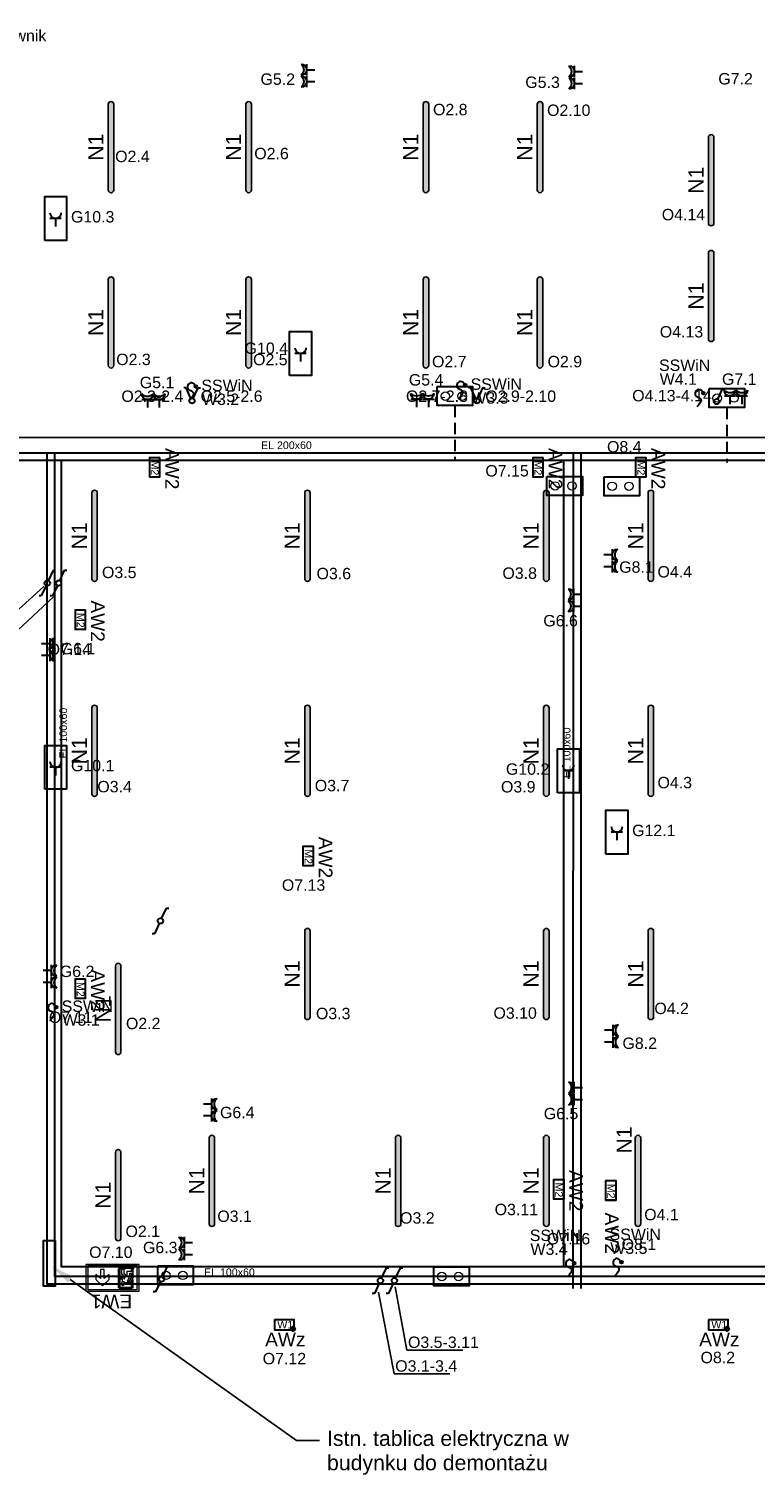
# Model space of a CAD drawing. Header units: centimetres. Extents: x -4572 to 125430, y -27163 to 73697.
# Tile 3 of 44: x 4178 to 5133, y 7027 to 8928. Entities that reach past the tile are written whole.
import ezdxf
from ezdxf import colors
from ezdxf.entities.mleader import LeaderData, LeaderLine
from ezdxf.enums import TextEntityAlignment as Align
from ezdxf.math import Vec2, Vec3

# ---------------------------------------------------------------- set-up
doc = ezdxf.new("R2010")
doc.units = ezdxf.units.CM
doc.header["$MEASUREMENT"] = 0
doc.linetypes.add('ACAD_ISO03W100', pattern=[30, 12, -18])
doc.linetypes.add('DASHED', pattern=[0.75, 0.5, -0.25])
for name, color, linetype, lineweight in [('!elektryka', 30, 'Continuous', 35), ('!MS połączenia CC', 3, 'Continuous', 0), ('!MS_gniazda', 1, 'Continuous', 30), ('!MS_gniazda_opis', 1, 'Continuous', 30), ('!MS_koryta_EL', 1, 'Continuous', 30), ('!MS_oświetlenie_opis', 1, 'Continuous', 30), ('!MS_rozdzielnice', 1, 'Continuous', 30), ('!MS_wypusty zasilające', 1, 'Continuous', 30), ('!MS_łączniki', 1, 'Continuous', 30), ('Oświetlenie ewakuacyjne', 3, 'Continuous', 20)]:
    doc.layers.add(name, color=color, linetype=linetype, lineweight=lineweight)
doc.layers.add('LUXIONA', color=92, linetype='Continuous')
doc.layers.add('Oświetlenie awaryjne', color=1, linetype='Continuous')
doc.styles.add('Malanow_1_100', font='isocpeur.ttf')
doc.styles.get("Standard").update_dxf_attribs({"font": 'ARIAL.TTF'})

# ---------------------------------------------------------------- blocks, each defined once
blk = doc.blocks.new('NEP_V2_1200')
at = {"layer": 'LUXIONA', "transparency": 33554687}
h = blk.add_hatch(color=256, dxfattribs=at)
h.dxf.hatch_style = 1
h.paths.add_polyline_path([(56.4, 3.6), (-56.4, 3.6, 1), (-56.4, -3.6), (56.4, -3.6, 1), (56.4, 3.6)])
at = {"layer": 'LUXIONA'}
for p, q in [((-56.4, 3.6), (56.4, 3.6)), ((56.4, -3.6), (-56.4, -3.6))]:
    blk.add_line(p, q, dxfattribs=at)
for centre, start, end in [((-56.4, 0), 90, 270), ((56.4, 0), 270, 90)]:
    blk.add_arc(centre, 3.6, start, end, dxfattribs=at)
blk.add_attdef('SYMBOL', text='', height=20, dxfattribs=at).set_placement((0, 10), align=Align.CENTER)
blk = doc.blocks.new('*U504')
at = {"layer": 'Oświetlenie awaryjne'}
h = blk.add_hatch(color=256, dxfattribs=at)
h.paths.add_polyline_path([(-13, 7), (13, 7), (13, -7), (-13, -7)])
h.paths.add_polyline_path([(-12.5, 6.5), (12.5, 6.5), (12.5, -6.5), (-12.5, -6.5)], flags=16)
at = {"layer": 'Oświetlenie awaryjne', "linetype": 'ByBlock'}
for p, q in [((-12.5, 6.5), (12.5, 6.5)), ((-12.5, -6.5), (-12.5, 6.5)), ((12.5, 6.5), (12.5, -6.5)), ((12.5, -6.5), (-12.5, -6.5))]:
    blk.add_line(p, q, dxfattribs=at)
blk.add_lwpolyline([(-13, 7), (13, 7), (13, -7), (-13, -7)], close=True, dxfattribs=at)
at = {"layer": 'Oświetlenie awaryjne', "attachment_point": 1, "style": 'Malanow_1_100'}
for s, insert, char_height in [('{\\fArial|b0|i0|c238|p34;AW2}', (-25.3, 31.9), 18), ('{\\fArial|b0|i0|c238|p34;M2}', (-8.8, 5.4), 10)]:
    blk.add_mtext_dynamic_manual_height_columns(s, width=42.979, gutter_width=669.5, heights=[0], dxfattribs=dict(at, insert=insert, char_height=char_height))
blk = doc.blocks.new('*U521')
at = {"layer": 'Oświetlenie awaryjne'}
h = blk.add_hatch(color=256, dxfattribs=at)
h.paths.add_polyline_path([(-13, 7), (13, 7), (13, -7), (-13, -7)])
h.paths.add_polyline_path([(-12.5, 6.5), (12.5, 6.5), (12.5, -6.5), (-12.5, -6.5)], flags=16)
at = {"layer": 'Oświetlenie awaryjne', "linetype": 'ByBlock'}
for p, q in [((-12.5, 6.5), (12.5, 6.5)), ((-12.5, -6.5), (-12.5, 6.5)), ((12.5, 6.5), (12.5, -6.5)), ((12.5, -6.5), (-12.5, -6.5))]:
    blk.add_line(p, q, dxfattribs=at)
at = {"layer": 'Oświetlenie awaryjne', "color": 7, "linetype": 'ByBlock'}
for p, q in [((8.2, -5.3), (7.4, -4.7)), ((7.4, -5.3), (15.1, -5.3)), ((8.2, -5.3), (7.4, -6)), ((8.5, -2.6), (11.3, -5.3)), ((8.5, -8.1), (11.3, -5.3)), ((9.9, -3.9), (8.8, -3.8)), ((9.9, -6.7), (8.8, -6.8)), ((9.9, -3.9), (9.7, -2.9)), ((9.9, -6.7), (9.7, -7.7)), ((11.3, -2.3), (10.6, -1.4)), ((11.3, -8.4), (10.6, -9.2)), ((11.3, -1.4), (11.3, -9.2)), ((11.3, -2.3), (11.9, -1.4)), ((11.3, -5.3), (14, -2.6)), ((11.3, -5.3), (14, -8.1)), ((11.3, -8.4), (11.9, -9.2)), ((12.6, -3.9), (12.8, -2.9)), ((12.6, -3.9), (13.7, -3.8)), ((12.6, -6.7), (13.7, -6.8)), ((12.6, -6.7), (12.8, -7.7)), ((14.3, -5.3), (15.1, -4.7)), ((14.3, -5.3), (15.1, -6))]:
    blk.add_line(p, q, dxfattribs=at)
at = {"layer": 'Oświetlenie awaryjne', "linetype": 'ByBlock'}
blk.add_lwpolyline([(-13, 7), (13, 7), (13, -7), (-13, -7)], close=True, dxfattribs=at)
at = {"layer": 'Oświetlenie awaryjne', "attachment_point": 1, "style": 'Malanow_1_100'}
for s, insert, char_height in [('{\\fArial|b0|i0|c238|p34;W1}', (-9.3, 5.1), 10), ('{\\fArial|b0|i0|c238|p34;AW\\C5;z}', (-25.3, -10.3), 18)]:
    blk.add_mtext_dynamic_manual_height_columns(s, width=42.979, gutter_width=669.5, heights=[0], dxfattribs=dict(at, insert=insert, char_height=char_height))
blk = doc.blocks.new('*U878')
at = {"layer": 'Oświetlenie awaryjne'}
h = blk.add_hatch(color=256, dxfattribs=at)
h.paths.add_polyline_path([(-13, 7), (13, 7), (13, -7), (-13, -7)])
h.paths.add_polyline_path([(-12.5, 6.5), (12.5, 6.5), (12.5, -6.5), (-12.5, -6.5)], flags=16)
at = {"layer": 'Oświetlenie awaryjne', "linetype": 'ByBlock'}
for p, q in [((-12.5, 6.5), (12.5, 6.5)), ((-12.5, -6.5), (-12.5, 6.5)), ((12.5, 6.5), (12.5, -6.5)), ((12.5, -6.5), (-12.5, -6.5))]:
    blk.add_line(p, q, dxfattribs=at)
blk.add_lwpolyline([(-13, 7), (13, 7), (13, -7), (-13, -7)], close=True, dxfattribs=at)
at = {"layer": 'Oświetlenie awaryjne', "attachment_point": 1, "style": 'Malanow_1_100'}
for s, insert, char_height in [('{\\fArial|b0|i0|c238|p34;M2}', (-8.8, 5.4), 10), ('{\\fArial|b0|i0|c238|p34;AW2}', (29.1, 10.5), 18)]:
    blk.add_mtext_dynamic_manual_height_columns(s, width=42.979, gutter_width=669.5, heights=[0], dxfattribs=dict(at, insert=insert, char_height=char_height))
blk = doc.blocks.new('Schodowy IP20')
at = {"color": 0}
for p, q in [((15, 32), (79, 169)), ((79, 169), (109, 169)), ((-79, -169), (-109, -169)), ((-15, -32), (-79, -169))]:
    blk.add_line(p, q, dxfattribs=at)
blk.add_circle((0, 0), 35.5, dxfattribs=at)
blk.add_circle((0, 0), 35.5, dxfattribs=at)
blk = doc.blocks.new('Świecznikowy IP20')
at = {"color": 0}
for p, q in [((-79, 169), (-109, 169)), ((-15, 32), (-79, 169)), ((15, 32), (79, 169)), ((79, 169), (109, 169))]:
    blk.add_line(p, q, dxfattribs=at)
blk.add_circle((0, 0), 35.5, dxfattribs=at)
blk.add_circle((0, 0), 35.5, dxfattribs=at)
blk = doc.blocks.new('Jednobiegunowy IP20')
at = {"color": 0}
for p, q in [((15, 32), (79, 169)), ((79, 169), (109, 169))]:
    blk.add_line(p, q, dxfattribs=at)
blk.add_circle((0, 0), 35.5, dxfattribs=at)
blk = doc.blocks.new('DG')
at = {"layer": 'Oświetlenie ewakuacyjne', "linetype": 'ByBlock'}
h = blk.add_hatch(color=256, dxfattribs=at)
h.paths.add_polyline_path([(-0.9, 34.2), (69.1, 34.2), (69.1, -0.8), (-0.9, -0.8)])
h.paths.add_polyline_path([(1.5, 32.3), (66.6, 32.3), (66.6, 1.2), (1.5, 1.2)], flags=16)
at = {"layer": 'Oświetlenie ewakuacyjne'}
for p, q in [((12.1, 19), (20.8, 27.5)), ((12.1, 12.3), (12.1, 19)), ((20.8, 27.5), (29.5, 19)), ((29.5, 19), (29.5, 12.3)), ((47.3, 21.7), (47.3, 18.6)), ((57, 23.5), (50.5, 23.5)), ((56.2, 15.6), (53.2, 21.1)), ((53.2, 21.1), (55.9, 21.1)), ((55.9, 21.1), (58.8, 16.5)), ((60.6, 17.6), (57, 23.5)), ((18.4, 17.8), (12.1, 12.3)), ((18.4, 5.8), (18.4, 17.8)), ((23.2, 5.8), (18.4, 5.8)), ((29.5, 12.3), (23.2, 17.8)), ((23.2, 17.8), (23.2, 5.8)), ((47.3, 18.6), (42.7, 18.6)), ((42.7, 18.6), (42.7, 16.3)), ((42.7, 16.3), (49.4, 16.3)), ((50.9, 15.6), (46.3, 11.9)), ((46.3, 11.9), (46.3, 4.8)), ((46.3, 4.8), (48.9, 4.8)), ((46.7, 4.4), (49.3, 4.4)), ((48.9, 10.5), (53.5, 14)), ((48.9, 4.8), (48.9, 10.5)), ((49.4, 16.3), (49.4, 18.4)), ((49.4, 18.4), (50.9, 15.6)), ((53.5, 14), (53.5, 8.2)), ((53.5, 8.2), (60.8, 8.2)), ((56.2, 10.9), (56.2, 15.6)), ((60.8, 10.9), (56.2, 10.9)), ((58.8, 16.5), (60.6, 17.6)), ((60.8, 8.2), (60.8, 10.9))]:
    blk.add_line(p, q, dxfattribs=at)
at = {"layer": 'Oświetlenie ewakuacyjne', "lineweight": 40}
for p, q in [((42.7, 30.4), (59.8, 30.4)), ((42.7, 4.8), (42.7, 30.4)), ((59.8, 30.4), (59.8, 18.9)), ((42.7, 4.8), (44.5, 3)), ((48.1, 3), (44.5, 3)), ((46.7, 4.4), (48.1, 3)), ((49.3, 4.4), (50.7, 3)), ((61.6, 3), (50.7, 3)), ((59.8, 17.1), (59.8, 10.9)), ((59.8, 8.2), (59.8, 4.8)), ((59.8, 4.8), (61.6, 3))]:
    blk.add_line(p, q, dxfattribs=at)
at = {"layer": 'Oświetlenie ewakuacyjne'}
for points in [[(-0.9, 34.2), (69.1, 34.2), (69.1, -0.8), (-0.9, -0.8)], [(1.5, 32.3), (66.6, 32.3), (66.6, 1.2), (1.5, 1.2)]]:
    blk.add_lwpolyline(points, close=True, dxfattribs=at)
blk.add_circle((47.8, 24.5), 2.34, dxfattribs=at)
blk.add_arc((47.8, 24.5), 2.88, 259.4003, 339.1396, dxfattribs=at)
blk = doc.blocks.new('*U506')
at = {"layer": 'Oświetlenie ewakuacyjne', "color": 1, "linetype": 'ByBlock', "xscale": -1, "rotation": 359.9999999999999}
blk.add_blockref('DG', (69.1, 0.8), dxfattribs=at)
at = {"layer": 'Oświetlenie ewakuacyjne', "insert": (9.2, 57.7), "char_height": 18, "attachment_point": 1, "style": 'Malanow_1_100'}
blk.add_mtext_dynamic_manual_height_columns('{\\fArial|b0|i0|c238|p34;EW1}', width=42.979, gutter_width=669.5, heights=[0], dxfattribs=at)
blk = doc.blocks.new('gn herm')
at = {"layer": '!MS_gniazda', "lineweight": 30}
for p, q in [((194.906, -284.617), (194.721, -284.617)), ((194.814, -284.617), (194.814, -284.751))]:
    blk.add_line(p, q, dxfattribs=at)
for centre, radius, start, end in [((194.814, -284.525), 0.0926, 180, 0), ((194.814, -284.446), 0.122, 220.4955, 319.5045)]:
    blk.add_arc(centre, radius, start, end, dxfattribs=at)
blk = doc.blocks.new('zacisk')
at = {"layer": '!MS połączenia CC', "lineweight": 30}
blk.add_lwpolyline([(56059, 27420), (56525, 27420), (56525, 27170), (56059, 27170)], close=True, dxfattribs=at)
at = {"layer": '!MS połączenia CC'}
for centre in [(56166, 27295), (56387, 27295)]:
    blk.add_circle(centre, 55.5, dxfattribs=at)
blk = doc.blocks.new('Wypust 1-faz')
h = blk.add_hatch(color=0)
edge = h.paths.add_edge_path()
edge.add_arc((549, 1114), 102, 0, 360)
at = {"color": 0}
blk.add_circle((549, 1114), 102, dxfattribs=at)
at = {"color": 0, "start_tangent": (-0.5839525, 0.8117878), "end_tangent": (-0.7071497, -0.7070638)}
blk.add_spline([(549, 1114), (178, 1426), (-102, 1222), (-102, 920), (124, 786), (339, 603), (0, 0)], degree=3, dxfattribs=at)
blk = doc.blocks.new('Gniazdo wtykowe 230V')
at = {"color": 0}
for p, q in [((0.093, 0.134), (-0.093, 0.134)), ((0, 0.134), (0, 0))]:
    blk.add_line(p, q, dxfattribs=at)
blk.add_arc((0, 0.226), 0.0926, 180, 0, dxfattribs=at)
blk = doc.blocks.new('zpa')
at = {"layer": '!MS_gniazda'}
blk.add_lwpolyline([(-2510.8, 4600.6), (-2453.1, 4600.6), (-2453.1, 4571.8), (-2510.8, 4571.8)], close=True, dxfattribs=at)
at = {"layer": '!MS_gniazda', "xscale": 80, "yscale": 80, "zscale": 80, "rotation": 270}
blk.add_blockref('Gniazdo wtykowe 230V', (-2492.6, 4586.2), dxfattribs=at)

msp = doc.modelspace()

# ---------------------------------------------------------------- linework, layer by layer
at = {"layer": '!MS połączenia CC', "linetype": 'DASHED', "lineweight": 30, "ltscale": 30}
for p, q in [((4738.6, 8433), (4738.6, 8360.9)), ((5096.2, 8430.4), (5096.2, 8358.4))]:
    msp.add_line(p, q, dxfattribs=at)
at = {"layer": '!MS połączenia CC', "lineweight": 30}
for points in [[(4042.9, 7280.3), (4042.9, 8361.3), (4220.6, 8361.3), (4220.6, 7301.1), (6649.2, 7301.1), (6649.2, 8360.9), (4220.5, 8360.9)], [(4881.4, 8361.9), (4881.4, 7301.1)]]:
    msp.add_lwpolyline(points, dxfattribs=at)
at = {"layer": '!MS_koryta_EL', "lineweight": 30}
for points in [[(4016.1, 7280.4), (4016.1, 8391.1), (6665.9, 8391.4)], [(4036.1, 7280.4), (4036.1, 8371.1), (6655.7, 8371.1)], [(6664.8, 7277.8), (4202.2, 7277.8), (4202.2, 8371.1)], [(6664.8, 7287.8), (4212.2, 7287.8), (4212.2, 8371.1)]]:
    msp.add_lwpolyline(points, dxfattribs=at)
at = {"layer": '!MS_koryta_EL'}
for points in [[(4894.1, 7272.2), (4894.6, 8371.1)], [(4904.9, 7272), (4904.9, 8371.1)]]:
    msp.add_lwpolyline(points, dxfattribs=at)
at = {"layer": '!MS_rozdzielnice'}
msp.add_lwpolyline([(4212.6, 7335), (4212.6, 7275), (4197.6, 7275), (4197.6, 7335)], close=True, dxfattribs=at)
at = {"layer": '!MS_łączniki', "lineweight": -3}
for p, q in [((4120.7, 8125.2), (4197.9, 8195.3)), ((4120.7, 8097.9), (4210.7, 8181.4)), ((4638.2, 7267.1), (4658.6, 7159.9)), ((4660, 7274.3), (4675.5, 7191)), ((4675.5, 7191), (4749, 7191)), ((4658.6, 7159.9), (4732.1, 7159.9))]:
    msp.add_line(p, q, dxfattribs=at)

# ---------------------------------------------------------------- block references
at = {"layer": '!elektryka', "rotation": 90}
for p in [(8799.6, 11161.1), (9121.8, 10983.6), (8799.6, 10439.4), (9474.1, 10434.8), (9537.8, 10354.1)]:
    msp.add_blockref('zpa', p, dxfattribs=at)
at = {"layer": '!MS połączenia CC', "xscale": 0.1, "yscale": 0.1, "zscale": 0.1}
for p in [(-890.6, 5716), (-533, 5713.4), (-746.2, 5597.9), (-671.1, 5597.5), (-1258, 4559.8), (-895.2, 4558.4)]:
    msp.add_blockref('zacisk', p, dxfattribs=at)
at = {"layer": '!MS_gniazda', "color": 1, "xscale": -80, "yscale": 80, "zscale": 80}
for p, rotation in [((-18225.7, 24459.8), 89.99999999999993), ((-18225.7, 24444.2), 89.99999999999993), ((-17873.5, 24457.5), 89.99999999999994), ((-17873.5, 24441.8), 89.99999999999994), ((19919.2, 31210.4), 359.9999999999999), ((19934.8, 31210.4), 359.9999999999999), ((20273.2, 31210.9), 359.9999999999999), ((20288.8, 31210.9), 359.9999999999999), ((20685.5, 31215.2), 359.9999999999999), ((20701.2, 31215.2), 359.9999999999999), ((27714.8, -7348.3), 270), ((27714.8, -7364), 270), ((-17874.5, 23770), 89.99999999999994), ((-17874.5, 23754.4), 89.99999999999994), ((26975.1, -7465.2), 270), ((26975.1, -7480.8), 270), ((26977, -7895), 270), ((26977, -7910.7), 270), ((27715.6, -7973.5), 270), ((27715.6, -7989.2), 270), ((-17873.8, 23121.4), 89.99999999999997), ((27187.8, -8070.5), 270), ((-17873.8, 23105.8), 89.99999999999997), ((27187.8, -8086.2), 270), ((-18386.5, 22917.5), 89.99999999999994), ((-18386.5, 22901.9), 89.99999999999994)]:
    msp.add_blockref('gn herm', p, dxfattribs=dict(at, rotation=rotation))
at = {"layer": '!MS_wypusty zasilające', "linetype": 'ACAD_ISO03W100', "lineweight": 30, "xscale": 0.016, "yscale": 0.016, "zscale": 0.016}
for p in [(4389.1, 8440.4), (4743.3, 8442.1), (5056.7, 8431.6), (4205.5, 7624.2), (4886.7, 7287.5), (4948.9, 7288.9)]:
    msp.add_blockref('Wypust 1-faz', p, dxfattribs=at)
at = {"layer": '!MS_łączniki', "xscale": 0.1, "yscale": 0.1, "zscale": 0.1}
for name, p in [('Świecznikowy IP20', (4392.9, 8439.3)), ('Świecznikowy IP20', (4767.6, 8439.3)), ('Jednobiegunowy IP20', (5082.9, 8438.3)), ('Schodowy IP20', (4202.5, 8199.6)), ('Schodowy IP20', (4217.3, 8199.6)), ('Schodowy IP20', (4351.3, 7755.4)), ('Schodowy IP20', (4352.8, 7284.4)), ('Schodowy IP20', (4640.6, 7282.4)), ('Schodowy IP20', (4659, 7282.4))]:
    msp.add_blockref(name, p, dxfattribs=at)
at = {"layer": 'LUXIONA', "rotation": 90}
for p in [(4286.3, 8772.9), (4467.3, 8772.9), (4700.5, 8772.9), (4850.5, 8772.9), (5075.7, 8729.4), (5075.7, 8577.1), (4286.3, 8542.4), (4467.3, 8542.4), (4700.5, 8542.4), (4850.5, 8542.4), (4264.6, 8261.8), (4544.6, 8261.8), (4858.8, 8261.8), (4996.3, 8261.8), (4264.6, 7979.1), (4544.6, 7979.1), (4858.8, 7979.1), (4996.3, 7979.1), (4544.6, 7685.6), (4858.8, 7685.6), (4996.3, 7685.6), (4295.8, 7639.7), (4419, 7413.6), (4664, 7413.6), (4858.8, 7413.6), (4295.8, 7394.7)]:
    msp.add_blockref('NEP_V2_1200', p, dxfattribs=at).add_auto_attribs({'SYMBOL': 'N1'})
at = {"layer": 'LUXIONA'}
ref = msp.add_blockref('NEP_V2_1200', (4979.5, 7413.6), dxfattribs=dict(at, rotation=90))
ref.add_attrib('SYMBOL', 'N1', dxfattribs={"height": 20, "rotation": 90}).set_placement((4971.3, 7467.4), align=Align.CENTER)
at = {"layer": 'Oświetlenie awaryjne', "linetype": 'ByBlock', "rotation": 270}
for name, p in [('*U504', (4343.7, 8352)), ('*U504', (4847.9, 8352)), ('*U504', (4983.3, 8352)), ('*U504', (4245.9, 8151.6)), ('*U504', (4545.6, 7840.8)), ('*U504', (4245.9, 7666.3)), ('*U504', (4875.2, 7402.6)), ('*U878', (4943.7, 7401))]:
    msp.add_blockref(name, p, dxfattribs=at)
at = {"layer": 'Oświetlenie awaryjne', "linetype": 'ByBlock'}
for p in [(4514.3, 7224.4), (5085.2, 7224.4)]:
    msp.add_blockref('*U521', p, dxfattribs=at)
at = {"layer": 'Oświetlenie ewakuacyjne', "linetype": 'ByBlock', "rotation": 180}
msp.add_blockref('*U506', (4323.3, 7303.7), dxfattribs=at)

# ---------------------------------------------------------------- texts
at = {"layer": '!MS_gniazda_opis'}
for s, p in [('nawiewnik', (4104.6, 8912)), ('G5.2', (4482.9, 8854.8)), ('G5.3', (4831.2, 8850.7)), ('G7.2', (5085.1, 8855.3)), ('G10.3', (4233.6, 8673.8)), ('G10.4', (4462, 8501)), ('SSWiN', (5007.1, 8478.6)), ('G5.1', (4324.1, 8455.9)), ('SSWiN', (4405.1, 8452.1)), ('G5.4', (4678, 8459.4)), ('SSWiN', (4759.2, 8453.8)), ('W4.1', (5008, 8460.4)), ('G7.1', (5089.9, 8460.3)), ('W3.2', (4406, 8433.9)), ('W3.3', (4760.2, 8435.6)), ('G8.1', (4954.7, 8213.2)), ('G6.6', (4854.9, 8142.7)), ('G6.1', (4220.1, 8106)), ('G10.1', (4233.6, 7952.2)), ('G10.2', (4805.7, 7947.6)), ('G12.1', (4971.7, 7866.9)), ('G6.2', (4218.9, 7681.6)), ('SSWiN', (4221.4, 7635.8)), ('W3.1', (4222.4, 7617.6)), ('G8.2', (4959, 7587.1)), ('G6.4', (4429.6, 7496)), ('G6.5', (4855.5, 7494.6)), ('SSWiN', (4837.1, 7334.5)), ('SSWiN', (4942.1, 7335.8)), ('G6.3', (4328.3, 7318.5)), ('W3.4', (4838, 7316.3)), ('W3.5', (4943, 7317.6))]:
    msp.add_text(s, height=15, dxfattribs=at).set_placement(p)
at = {"layer": '!MS_koryta_EL'}
for s, p in [('EL 200x60', (4483.6, 8375.9)), ('EL 100x60', (4408.6, 7288.5))]:
    msp.add_text(s, height=10, dxfattribs=at).set_placement(p)
for p in [(4228.4, 7969), (4890.6, 7943.1)]:
    msp.add_text('EL 100x60', height=10, rotation=90, dxfattribs=at).set_placement(p)
at = {"layer": '!MS_oświetlenie_opis'}
for s, p in [('O2.8', (4709.8, 8814.8)), ('O2.10', (4859.8, 8813.9)), ('O2.4', (4291.7, 8753.2)), ('O2.6', (4474.7, 8757)), ('O4.14', (5010.7, 8676.7)), ('O4.13', (5008.1, 8522.6)), ('O2.3', (4293.1, 8486.3)), ('O2.5', (4473.1, 8486.1)), ('O2.7', (4708.5, 8483.4)), ('O2.9', (4860.5, 8483.4)), ('O2.3-2.4', (4299.9, 8437.9)), ('O2.5-2.6', (4404.1, 8437.9)), ('O2.7-2.8', (4674.2, 8437.9)), ('O2.9-2.10', (4778.5, 8437.9)), ('O4.13-4.14', (4971.8, 8438.6)), ('O8.4', (4938.7, 8371.4)), ('O7.15', (4778.7, 8339.8)), ('O3.5', (4274.4, 8206.2)), ('O3.6', (4556.6, 8204.7)), ('O3.8', (4801.1, 8205.2)), ('O4.4', (5005.1, 8207)), ('O7.14', (4202.9, 8105.3)), ('O3.4', (4268.3, 7924.5)), ('O3.7', (4554.3, 7925.9)), ('O3.9', (4799.2, 7924.3)), ('O4.3', (5005.1, 7929.8)), ('O7.13', (4511, 7795.1)), ('O4.2', (5001, 7632.9)), ('O7.11', (4204.6, 7621.2)), ('O2.2', (4305.9, 7613.1)), ('O3.3', (4555.8, 7626.2)), ('O3.10', (4789.3, 7626.8)), ('O3.11', (4790.9, 7368.5)), ('O3.1', (4426.1, 7359.6)), ('O3.2', (4666.5, 7357.4)), ('O4.1', (4987.6, 7361.8)), ('O2.1', (4305.3, 7339.8)), ('O7.16', (4859.5, 7330)), ('O7.10', (4257.5, 7312.3)), ('O8.1', (4957.9, 7322.7)), ('O3.5-3.11', (4676.9, 7193.9)), ('O8.2', (5061.7, 7173.9)), ('O7.12', (4485.8, 7172.4)), ('O3.1-3.4', (4660.1, 7162.7))]:
    msp.add_text(s, height=15, dxfattribs=at).set_placement(p)

# ---------------------------------------------------------------- leaders
at = {"layer": '!MS_rozdzielnice', "color": 0, "lineweight": -3}
ml = msp.add_multileader_mtext('Standard', dxfattribs=at)
ml.set_content('Istn. tablica elektryczna w budynku do demontażu')
ml.set_leader_properties()
ml.build(insert=Vec2(0, 0))
ml.multileader.update_dxf_attribs({"dogleg_length": 30, "arrow_head_size": 30})
ctx = ml.context
ctx.base_point, ctx.char_height, ctx.arrow_head_size, ctx.landing_gap_size, ctx.plane_origin = Vec3(4560.4, 7072.2), 20, 30, 10, Vec3(6080.5, 7139.9)
notes = []
notes.append((ctx, [(0, (1, 1, 0), (4530.4, 7072.2), (1, 0), 30, [(0, [(4208.2, 7301.4), (4530.4, 7072.2)], 0, [])])]))
ctx.mtext.insert, ctx.mtext.rotation, ctx.mtext.width, ctx.mtext.line_spacing_factor, ctx.mtext.flow_direction = Vec3(4570.4, 7085.1), 1.570796, 371.688, 0.96, 5
for ctx, leaders in notes:
    for number, flags, end, landing, length, lines in leaders:
        leader = LeaderData()
        leader.index, (leader.has_last_leader_line, leader.has_dogleg_vector, leader.attachment_direction) = number, flags
        leader.last_leader_point, leader.dogleg_vector, leader.dogleg_length = Vec3(end), Vec3(landing), length
        for number, points, colour, breaks in lines:
            line = LeaderLine()
            line.index, line.vertices, line.color, line.breaks = number, Vec3.list(points), colors.encode_raw_color(colour), breaks
            leader.lines.append(line)
        ctx.leaders.append(leader)

doc.saveas('drawing.dxf')
